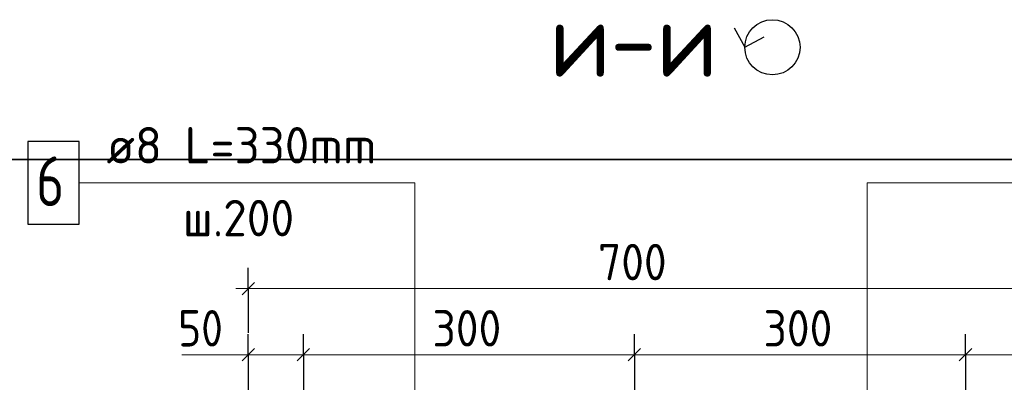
# Model space of a CAD drawing. Header units: millimetres. Extents: x 0 to 42000, y 0 to 29700.
# Tile 14 of 21: x 28577 to 34525, y 16383 to 18573. Entities that reach past the tile are written whole.
import ezdxf

# ---------------------------------------------------------------- set-up
doc = ezdxf.new("R2010")
doc.units = ezdxf.units.MM
for name, color, linetype, lineweight in [('Standard', 7, 'Continuous', 25), ('Заголовок чертежа', 7, 'Continuous', 25), ('Затяжка', 52, 'Continuous', 25), ('Позиционная метка линия выноска', 7, 'Continuous', 13), ('Размерная выноска', 7, 'Continuous', 13)]:
    doc.layers.add(name, color=color, linetype=linetype, lineweight=lineweight)
doc.styles.add('ISOCPEUR', font='txt')

msp = doc.modelspace()

# ---------------------------------------------------------------- linework, layer by layer
at = {"layer": 'Standard', "color": 7, "linetype": 'Continuous', "lineweight": -3, "transparency": 33554687}
for p, q in [((29957.6, 16949), (29957.6, 17074)), ((29957.6, 16949), (29957.6, 16824)), ((29957.6, 16949), (29957.6, 16682.3)), ((29957.6, 16549), (29957.6, 16674)), ((30291, 16549), (30291, 16674)), ((32291, 16549), (32291, 16674)), ((34291, 16549), (34291, 16674)), ((29957.6, 16549), (29957.6, 16424)), ((29957.6, 16549), (29957.6, 16027.3)), ((30291, 16549), (30291, 16424)), ((30291, 16549), (30291, 15694)), ((32291, 16549), (32291, 16424)), ((32291, 16549), (32291, 15694)), ((34291, 16549), (34291, 16424)), ((34291, 16549), (34291, 15694))]:
    msp.add_line(p, q, dxfattribs=at)
at = {"layer": 'Standard', "color": 7, "linetype": 'Continuous', "lineweight": 25, "transparency": 33554687}
for p, q in [((29920.1, 16911.5), (29995.1, 16986.5)), ((29920.1, 16511.5), (29995.1, 16586.5)), ((30253.5, 16511.5), (30328.5, 16586.5)), ((32253.5, 16511.5), (32328.5, 16586.5)), ((34253.5, 16511.5), (34328.5, 16586.5))]:
    msp.add_line(p, q, dxfattribs=at)
at = {"layer": 'Standard', "color": 7, "linetype": 'Continuous', "lineweight": 13, "transparency": 33554687}
for p, q in [((29957.6, 16949), (29882.6, 16949)), ((29957.6, 16949), (34624.3, 16949)), ((29957.6, 16549), (29882.6, 16549)), ((29957.6, 16549), (30291, 16549)), ((30291, 16549), (32291, 16549)), ((32291, 16549), (34291, 16549)), ((34291, 16549), (34624.3, 16549))]:
    msp.add_line(p, q, dxfattribs=at)
at = {"layer": 'Standard', "color": 7, "linetype": 'Continuous', "lineweight": 25, "transparency": 33554687}
msp.add_lwpolyline([(32894.1, 18523.8), (32957.8, 18406.7), (33074.9, 18470.4)], dxfattribs=at)
at = {"layer": 'Standard', "color": 254, "linetype": 'Continuous', "lineweight": 35, "true_color": 0xc4c4ff, "transparency": 33554687}
msp.add_lwpolyline([(26958.7, 12573.2), (37500.2, 12573.2), (37500.2, 17728), (26958.7, 17728), (26958.7, 12573.2)], dxfattribs=at)
at = {"layer": 'Standard', "color": 7, "linetype": 'Continuous', "lineweight": 25, "transparency": 33554687}
msp.add_circle((33124.5, 18406.7), 166.7, dxfattribs=at)
at = {"layer": 'Затяжка', "color": 7, "linetype": 'Continuous', "lineweight": 25, "transparency": 33554687}
msp.add_lwpolyline([(28626.7, 17337.3), (28936.7, 17337.3), (28936.7, 17837.3), (28626.7, 17837.3), (28626.7, 17337.3)], dxfattribs=at)
at = {"layer": 'Позиционная метка линия выноска', "color": 7, "linetype": 'Continuous', "lineweight": 13, "transparency": 33554687}
for points in [[(28936.7, 17587.3), (30963.3, 17587.3), (30963.3, 15060.7), (32175.4, 15060.7)], [(36617.6, 17587.3), (33696.7, 17587.3), (33696.7, 15654)]]:
    msp.add_lwpolyline(points, dxfattribs=at)
at = {"layer": 'Размерная выноска', "color": 7, "linetype": 'Continuous', "lineweight": 13, "transparency": 33554687}
msp.add_line((29957.6, 16549), (29557.6, 16549), dxfattribs=at)

# ---------------------------------------------------------------- texts
at = {"layer": 'Standard', "color": 7, "linetype": 'Continuous', "lineweight": 25, "transparency": 33554687, "char_height": 220, "attachment_point": 7, "style": 'ISOCPEUR'}
for s, insert, width in [('\\W0.91;700', (32071, 16999), 561.988), ('\\W0.87;50', (29534.1, 16599), 403.932), ('\\W0.91;300', (31071, 16599), 561.988), ('\\W0.91;300', (33071, 16599), 561.988)]:
    msp.add_mtext(s, dxfattribs=dict(at, insert=insert, width=width))
at = {"layer": 'Заголовок чертежа', "color": 7, "linetype": 'Continuous', "lineweight": 50, "transparency": 33554687, "insert": (31777.5, 18228.3), "char_height": 450, "width": 1149.522, "attachment_point": 7, "style": 'ISOCPEUR'}
msp.add_mtext('\\W0.91;и-и', dxfattribs=at)
at = {"layer": 'Затяжка', "color": 7, "linetype": 'Continuous', "lineweight": 13, "transparency": 33554687, "attachment_point": 7, "style": 'ISOCPEUR'}
for s, insert, char_height, width in [('\\W0.98;ø8 L=330mm ', (29101.3, 17704.7), 220, 1888.522), ('\\W0.78;6', (28676.7, 17447.3), 300, 326.407), ('\\W0.95;ш.200 ', (29563.3, 17264.7), 220, 962.136)]:
    msp.add_mtext(s, dxfattribs=dict(at, insert=insert, char_height=char_height, width=width))

doc.saveas('drawing.dxf')
